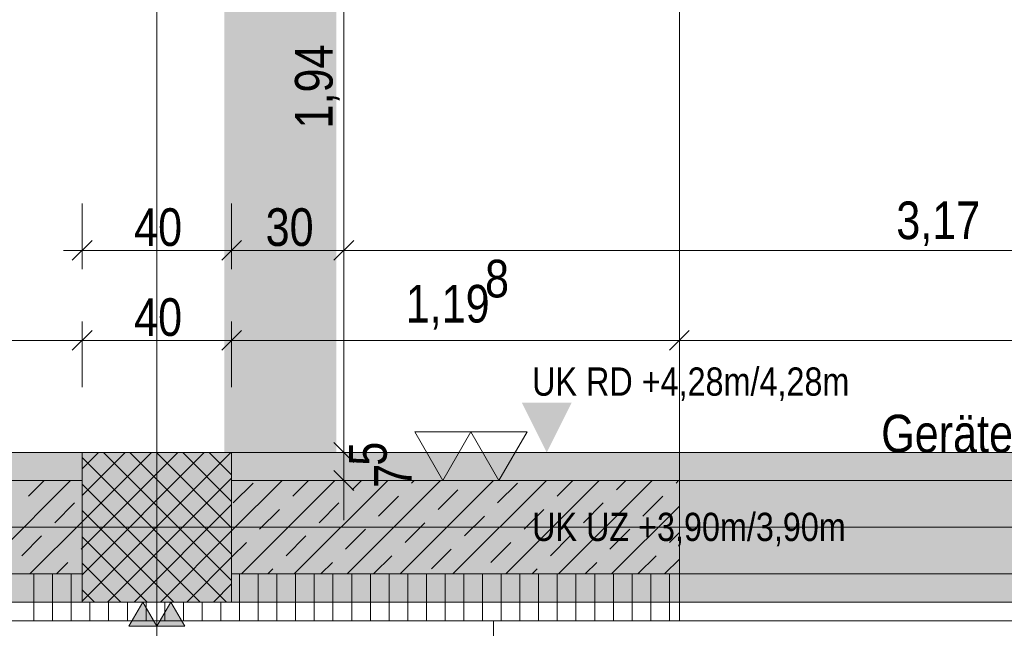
# Model space of a CAD drawing. Extents: x -720 to 300, y 62 to 1162.
# Tile 63 of 256: x -464 to -412, y 770 to 802. Entities that reach past the tile are written whole.
import ezdxf
from ezdxf.lldxf.tags import DXFTag

# ---------------------------------------------------------------- set-up
doc = ezdxf.new("R2010")
doc.units = 0
doc.layers.get('0').update_dxf_attribs({"lineweight": 13})
for name, color, linetype, lineweight, true_color in [('00_Beschriftung UZ', 3, 'Continuous', 35, 0x00ff00), ('30 -33 Aussenwände- 3 Aussenstützen', 7, 'Continuous', 50, 0x0000dd), ('30 -34 Innenwände- 1 tragend', 7, 'Continuous', 13, 0xdd0806), ('30 -34 Innenwände- 2 nichttragend', 7, 'Continuous', 18, 0xff7fe6), ('30 -34 Innenwände- 4 Türen_Fenster', 7, 'Continuous', 15, 0x9955ff), ('30 -35 Decken- 1 Konstruktion-Träger- Stahlbeton', 7, 'Continuous', 13, 0x33aa00), ('60- 61 allgemeine Ausstattung- 1 Möbel', 7, 'Continuous', 9, 0x00cccc), ('70 -72 Beschriftung- 1 Beschriftung allgemein', 7, 'Continuous', 9, 0xff6633), ('70 -72 Beschriftung- 2 Beschriftung Bauteile', 7, 'Continuous', 9, 0x9999ff), ('70 -76 Bemaßung- 2 Allgemein', 9, 'Continuous', 5, 0x808080), ('iwb_Schraffur_Unterzug', 7, 'Continuous', 5, 0xffffcc), ('iwb_Sichtbeton', 2, 'Continuous', 50, 0xffff00), ('iwb_Sichtbeton-Shading', 2, 'Continuous', 50, 0xffff00)]:
    doc.layers.add(name, color=color, linetype=linetype, lineweight=lineweight, true_color=true_color)
doc.layers.add('70 -71 Achsen- 1 Gebäudeachsen', color=7, linetype='STRICHPUNKT2-A06G93UB8I', lineweight=18)
doc.layers.add('70 -73 Bauteildarst.- 2 verdeckt 0.15', color=7, linetype='fein_strichliert-A06G93UC8I', lineweight=15)
doc.styles.get("Standard").update_dxf_attribs({"font": 'ARIALN.TTF'})
tags = doc.linetypes.add('fein_strichliert-A06G93UC8I', pattern=[4, 1, -2, 1]).pattern_tags.tags
tags[8:9] = [DXFTag(74, 4), DXFTag(75, 0), DXFTag(340, '0'), DXFTag(46, 0.0), DXFTag(50, 0.0), DXFTag(44, 0.0), DXFTag(45, 0.0)]
tags[6:7] = [DXFTag(74, 4), DXFTag(75, 0), DXFTag(340, '0'), DXFTag(46, 0.0), DXFTag(50, 0.0), DXFTag(44, 0.0), DXFTag(45, 0.0)]
tags[4:5] = [DXFTag(74, 4), DXFTag(75, 0), DXFTag(340, '0'), DXFTag(46, 0.0), DXFTag(50, 0.0), DXFTag(44, 0.0), DXFTag(45, 0.0)]
tags = doc.linetypes.add('STRICHPUNKT2-A06G93UB8I', pattern=[12.7, 6.35, -3.175, 0, -3.175]).pattern_tags.tags
tags[10:11] = [DXFTag(74, 4), DXFTag(75, 0), DXFTag(340, '0'), DXFTag(46, 0.0), DXFTag(50, 0.0), DXFTag(44, 0.0), DXFTag(45, 0.0)]
tags[8:9] = [DXFTag(74, 4), DXFTag(75, 0), DXFTag(340, '0'), DXFTag(46, 0.0), DXFTag(50, 0.0), DXFTag(44, 0.0), DXFTag(45, 0.0)]
tags[6:7] = [DXFTag(74, 4), DXFTag(75, 0), DXFTag(340, '0'), DXFTag(46, 0.0), DXFTag(50, 0.0), DXFTag(44, 0.0), DXFTag(45, 0.0)]
tags[4:5] = [DXFTag(74, 4), DXFTag(75, 0), DXFTag(340, '0'), DXFTag(46, 0.0), DXFTag(50, 0.0), DXFTag(44, 0.0), DXFTag(45, 0.0)]

# ---------------------------------------------------------------- blocks, each defined once
blk = doc.blocks.new('Shading-A06G93SP8I', base_point=(-566.802, 777.112))
at = {"layer": 'iwb_Sichtbeton-Shading', "color": 51, "true_color": 0xffff7f}
for points in [[(-460.852, 777.712), (-460.852, 777.112), (-484.802, 777.712), (-484.802, 777.112)], [(-428.902, 777.712), (-428.902, 777.112), (-452.852, 777.712), (-452.852, 777.112)]]:
    blk.add_solid(points, dxfattribs=at)
blk = doc.blocks.new('Referenz-A06G93UD8I')
at = {"layer": '00_Beschriftung UZ', "color": 0, "linetype": 'Continuous', "lineweight": -2, "ltscale": 0.13}
for points in [[(-437.33, 781.583), (-435.998, 778.912), (-434.659, 781.581)], [(-437.33, 776.242), (-435.998, 778.912), (-434.659, 776.243)]]:
    blk.add_solid(points, dxfattribs=at)
at = {"layer": '30 -33 Aussenwände- 3 Aussenstützen', "color": 0, "lineweight": -2}
for p, q in [((-460.853, 778.032), (-459.973, 778.912)), ((-460.853, 776.617), (-458.558, 778.912)), ((-460.853, 775.203), (-457.144, 778.912)), ((-460.853, 773.789), (-455.73, 778.912)), ((-460.853, 772.375), (-454.316, 778.912)), ((-460.853, 770.961), (-452.901, 778.912)), ((-460.853, 778.641), (-453.124, 770.912)), ((-459.71, 778.912), (-452.853, 772.055)), ((-458.296, 778.912), (-452.853, 773.469)), ((-456.882, 778.912), (-452.853, 774.883)), ((-455.468, 778.912), (-452.853, 776.297)), ((-454.053, 778.912), (-452.853, 777.712)), ((-459.487, 770.912), (-452.853, 777.546)), ((-460.853, 777.226), (-454.539, 770.912)), ((-458.073, 770.912), (-452.853, 776.132)), ((-456.853, 775.912), (-456.853, 773.912)), ((-460.853, 775.812), (-455.953, 770.912)), ((-457.853, 774.912), (-455.853, 774.912)), ((-460.853, 774.398), (-457.367, 770.912)), ((-456.659, 770.912), (-452.853, 774.718)), ((-455.245, 770.912), (-452.853, 773.304)), ((-460.853, 772.984), (-458.781, 770.912)), ((-453.83, 770.912), (-452.853, 771.89)), ((-460.853, 771.57), (-460.196, 770.912))]:
    blk.add_line(p, q, dxfattribs=at)
at = {"layer": '30 -33 Aussenwände- 3 Aussenstützen', "color": 0, "linetype": 'Continuous', "lineweight": -2, "ltscale": 0.13}
for p, q in [((-452.853, 778.912), (-460.853, 778.912)), ((-460.853, 778.912), (-460.853, 770.912)), ((-452.853, 770.912), (-452.853, 778.912)), ((-460.853, 770.912), (-452.853, 770.912))]:
    blk.add_line(p, q, dxfattribs=at)
at = {"layer": '30 -34 Innenwände- 1 tragend', "color": 0, "linetype": 'Continuous', "lineweight": -2, "ltscale": 0.13}
for p, q in [((-484.803, 777.412), (-460.853, 777.412)), ((-460.853, 777.412), (-460.853, 770.912)), ((-452.853, 777.412), (-452.853, 770.912)), ((-452.853, 777.412), (-428.903, 777.412)), ((-484.803, 769.912), (-460.853, 769.912)), ((-452.853, 769.912), (-428.903, 769.912))]:
    blk.add_line(p, q, dxfattribs=at)
at = {"layer": '30 -34 Innenwände- 1 tragend', "color": 0, "lineweight": -2}
for p, q in [((-484.803, 777.412), (-460.853, 777.412)), ((-466.472, 772.412), (-461.472, 777.412)), ((-463.73, 776.568), (-462.887, 777.412)), ((-452.853, 777.412), (-428.903, 777.412)), ((-452.853, 774.718), (-450.159, 777.412)), ((-452.77, 776.215), (-451.71, 777.275)), ((-452.33, 772.412), (-447.33, 777.412)), ((-449.588, 776.568), (-448.745, 777.412)), ((-449.502, 772.412), (-444.502, 777.412)), ((-446.673, 772.412), (-441.673, 777.412)), ((-446.406, 776.922), (-445.916, 777.412)), ((-443.845, 772.412), (-438.845, 777.412)), ((-443.224, 777.275), (-443.088, 777.412)), ((-441.81, 775.861), (-440.749, 776.922)), ((-441.017, 772.412), (-436.017, 777.412)), ((-438.628, 776.215), (-437.567, 777.275)), ((-438.188, 772.412), (-433.188, 777.412)), ((-435.446, 776.568), (-434.602, 777.412)), ((-435.36, 772.412), (-430.36, 777.412)), ((-432.264, 776.922), (-431.774, 777.412)), ((-429.082, 777.275), (-428.946, 777.412)), ((-444.992, 775.508), (-443.931, 776.568)), ((-430.85, 775.508), (-429.789, 776.568)), ((-462.316, 775.154), (-461.256, 776.215)), ((-448.174, 775.154), (-447.113, 776.215)), ((-434.032, 775.154), (-432.971, 776.215)), ((-432.531, 772.412), (-428.903, 776.04)), ((-451.356, 774.801), (-450.295, 775.861)), ((-440.396, 774.447), (-439.335, 775.508)), ((-437.214, 774.801), (-436.153, 775.861)), ((-463.644, 772.412), (-460.853, 775.203)), ((-443.578, 774.093), (-442.517, 775.154)), ((-464.084, 773.386), (-463.023, 774.447)), ((-449.942, 773.386), (-448.881, 774.447)), ((-446.76, 773.74), (-445.699, 774.801)), ((-435.8, 773.386), (-434.739, 774.447)), ((-432.618, 773.74), (-431.557, 774.801)), ((-429.436, 774.093), (-428.903, 774.626)), ((-460.902, 773.74), (-460.853, 773.789)), ((-452.853, 773.304), (-452.063, 774.093)), ((-438.982, 773.033), (-437.921, 774.093)), ((-445.259, 772.412), (-444.285, 773.386)), ((-442.164, 772.679), (-441.103, 773.74)), ((-431.117, 772.412), (-430.143, 773.386)), ((-462.23, 772.412), (-461.609, 773.033)), ((-448.088, 772.412), (-447.467, 773.033)), ((-433.946, 772.412), (-433.325, 773.033)), ((-429.703, 772.412), (-428.903, 773.212)), ((-484.803, 772.412), (-460.853, 772.412)), ((-452.853, 772.412), (-428.903, 772.412)), ((-450.916, 772.412), (-450.649, 772.679)), ((-436.774, 772.412), (-436.507, 772.679))]:
    blk.add_line(p, q, dxfattribs=at)
at = {"layer": '30 -34 Innenwände- 2 nichttragend', "color": 0, "lineweight": -2}
for p, q in [((-484.803, 772.412), (-460.853, 772.412)), ((-463.433, 769.912), (-463.433, 772.412)), ((-462.433, 769.912), (-462.433, 772.412)), ((-461.433, 769.912), (-461.433, 772.412)), ((-452.853, 772.412), (-428.903, 772.412)), ((-452.433, 769.912), (-452.433, 772.412)), ((-451.433, 769.912), (-451.433, 772.412)), ((-450.433, 769.912), (-450.433, 772.412)), ((-449.433, 769.912), (-449.433, 772.412)), ((-448.433, 769.912), (-448.433, 772.412)), ((-447.433, 769.912), (-447.433, 772.412)), ((-446.433, 769.912), (-446.433, 772.412)), ((-445.433, 769.912), (-445.433, 772.412)), ((-444.433, 769.912), (-444.433, 772.412)), ((-443.433, 769.912), (-443.433, 772.412)), ((-442.433, 769.912), (-442.433, 772.412)), ((-441.433, 769.912), (-441.433, 772.412)), ((-440.433, 769.912), (-440.433, 772.412)), ((-439.433, 769.912), (-439.433, 772.412)), ((-438.433, 769.912), (-438.433, 772.412)), ((-437.433, 769.912), (-437.433, 772.412)), ((-436.433, 769.912), (-436.433, 772.412)), ((-435.433, 769.912), (-435.433, 772.412)), ((-434.433, 769.912), (-434.433, 772.412)), ((-433.433, 769.912), (-433.433, 772.412)), ((-432.433, 769.912), (-432.433, 772.412)), ((-431.433, 769.912), (-431.433, 772.412)), ((-430.433, 769.912), (-430.433, 772.412)), ((-429.433, 769.912), (-429.433, 772.412)), ((-452.853, 770.912), (-460.853, 770.912)), ((-460.433, 770.912), (-460.433, 769.912)), ((-459.433, 770.912), (-459.433, 769.912)), ((-458.433, 770.912), (-458.433, 769.912)), ((-457.433, 770.912), (-457.433, 769.912)), ((-456.433, 770.912), (-456.433, 769.912)), ((-455.433, 770.912), (-455.433, 769.912)), ((-454.433, 770.912), (-454.433, 769.912)), ((-453.433, 770.912), (-453.433, 769.912)), ((-484.803, 769.912), (-460.853, 769.912)), ((-452.853, 769.912), (-460.853, 769.912)), ((-452.853, 769.912), (-428.903, 769.912))]:
    blk.add_line(p, q, dxfattribs=at)
at = {"layer": '30 -34 Innenwände- 2 nichttragend', "color": 0, "linetype": 'Continuous', "lineweight": -2, "ltscale": 0.13}
for p, q in [((-452.853, 770.912), (-460.853, 770.912)), ((-452.853, 769.912), (-460.853, 769.912))]:
    blk.add_line(p, q, dxfattribs=at)
at = {"layer": '30 -34 Innenwände- 4 Türen_Fenster', "color": 0, "linetype": 'Continuous', "lineweight": -2, "ltscale": 0.13}
for p, q in [((-428.903, 769.912), (-428.903, 777.412)), ((-428.903, 777.412), (-388.903, 777.412)), ((-428.903, 777.412), (-388.903, 777.412)), ((-428.903, 772.412), (-388.903, 772.412)), ((-428.903, 772.412), (-388.903, 772.412)), ((-388.903, 769.912), (-428.903, 769.912)), ((-428.903, 769.912), (-388.903, 769.912))]:
    blk.add_line(p, q, dxfattribs=at)
at = {"layer": '30 -35 Decken- 1 Konstruktion-Träger- Stahlbeton', "color": 0, "linetype": 'fein_strichliert-A06G93UC8I', "lineweight": -2, "ltscale": 0.13}
for p, q in [((-604.853, 778.912), (76.456, 778.912)), ((-604.853, 770.912), (76.456, 770.912))]:
    blk.add_line(p, q, dxfattribs=at)
at = {"layer": '60- 61 allgemeine Ausstattung- 1 Möbel', "color": 0, "linetype": 'Continuous', "lineweight": -2, "ltscale": 0.13}
for p, q in [((-474.853, 769.912), (-438.853, 769.912)), ((-438.853, 769.912), (-438.853, 768.912))]:
    blk.add_line(p, q, dxfattribs=at)
at = {"layer": '70 -71 Achsen- 1 Gebäudeachsen', "color": 0, "linetype": 'STRICHPUNKT2-A06G93UB8I', "lineweight": -2, "ltscale": 0.13}
for p, q in [((-456.853, 1084.852), (-456.853, 85.412)), ((-682.362, 774.912), (76.456, 774.912))]:
    blk.add_line(p, q, dxfattribs=at)
at = {"layer": '70 -72 Beschriftung- 2 Beschriftung Bauteile', "color": 0, "lineweight": -2}
for p, q in [((-441.552, 777.412), (-443.052, 780.01)), ((-443.052, 780.01), (-440.052, 780.01)), ((-440.052, 780.01), (-441.552, 777.412)), ((-438.552, 777.412), (-440.052, 780.01)), ((-440.052, 780.01), (-437.052, 780.01)), ((-437.052, 780.01), (-438.552, 777.412)), ((-457.603, 770.912), (-458.353, 769.613)), ((-456.853, 769.613), (-457.603, 770.912)), ((-456.103, 770.912), (-456.853, 769.613)), ((-455.353, 769.613), (-456.103, 770.912)), ((-458.353, 769.613), (-456.853, 769.613)), ((-456.853, 769.613), (-455.353, 769.613))]:
    blk.add_line(p, q, dxfattribs=at)
for points in [[(-457.603, 769.613), (-458.353, 769.613), (-457.603, 770.912)], [(-457.603, 769.613), (-457.603, 770.912), (-456.853, 769.613)], [(-456.103, 769.613), (-456.853, 769.613), (-456.103, 770.912)], [(-456.103, 769.613), (-456.103, 770.912), (-455.353, 769.613)]]:
    blk.add_solid(points, dxfattribs=at)
at = {"layer": '70 -73 Bauteildarst.- 2 verdeckt 0.15', "color": 0, "linetype": 'fein_strichliert-A06G93UC8I', "lineweight": -2, "ltscale": 0.13}
blk.add_line((-428.903, 815.912), (-428.903, 777.412), dxfattribs=at)
at = {"layer": '70 -76 Bemaßung- 2 Allgemein', "color": 0, "linetype": 'Continuous', "lineweight": -2, "ltscale": 0.13}
for p, q in [((-446.853, 779.973), (-446.853, 816.652)), ((-460.853, 792.226), (-460.853, 788.726)), ((-452.853, 792.226), (-452.853, 788.726)), ((-452.853, 792.226), (-452.853, 788.726)), ((-446.853, 787.912), (-446.853, 790.726)), ((-446.853, 787.912), (-446.853, 790.726)), ((-461.384, 789.195), (-460.322, 790.257)), ((-453.384, 789.195), (-452.322, 790.257)), ((-452.322, 790.257), (-453.384, 789.195)), ((-447.384, 789.195), (-446.322, 790.257)), ((-446.322, 790.257), (-447.384, 789.195)), ((-461.853, 789.726), (-459.793, 789.726)), ((-453.913, 789.726), (-459.793, 789.726)), ((-451.853, 789.726), (-453.913, 789.726)), ((-453.853, 789.726), (-451.793, 789.726)), ((-447.913, 789.726), (-451.793, 789.726)), ((-445.853, 789.726), (-447.913, 789.726)), ((-447.853, 789.726), (-445.793, 789.726)), ((-384.513, 789.726), (-445.793, 789.726)), ((-460.853, 782.412), (-460.853, 785.912)), ((-460.853, 782.412), (-460.853, 785.912)), ((-452.853, 782.412), (-452.853, 785.912)), ((-452.853, 782.412), (-452.853, 785.912)), ((-428.903, 782.412), (-428.903, 785.912)), ((-428.903, 782.412), (-428.903, 785.912)), ((-461.384, 784.382), (-460.322, 785.443)), ((-460.322, 785.443), (-461.384, 784.382)), ((-452.322, 785.443), (-453.384, 784.382)), ((-453.384, 784.382), (-452.322, 785.443)), ((-429.434, 784.382), (-428.372, 785.443)), ((-428.372, 785.443), (-429.434, 784.382)), ((-461.913, 784.912), (-483.743, 784.912)), ((-459.853, 784.912), (-461.913, 784.912)), ((-461.853, 784.912), (-459.793, 784.912)), ((-453.913, 784.912), (-459.793, 784.912)), ((-451.853, 784.912), (-453.913, 784.912)), ((-453.853, 784.912), (-451.793, 784.912)), ((-429.963, 784.912), (-451.793, 784.912)), ((-427.903, 784.912), (-429.963, 784.912)), ((-429.903, 784.912), (-427.843, 784.912)), ((-389.963, 784.912), (-427.843, 784.912)), ((-446.853, 779.973), (-446.853, 781.033)), ((-446.853, 777.912), (-446.853, 779.973)), ((-446.853, 777.912), (-446.853, 779.973)), ((-446.322, 778.382), (-447.384, 779.443)), ((-446.322, 778.382), (-447.384, 779.443)), ((-449.353, 778.912), (-445.853, 778.912)), ((-449.353, 778.912), (-445.853, 778.912)), ((-446.853, 777.412), (-446.853, 778.912)), ((-446.853, 778.412), (-446.853, 776.352)), ((-447.384, 777.943), (-446.322, 776.882)), ((-449.353, 777.412), (-445.853, 777.412)), ((-446.853, 776.352), (-446.853, 775.291))]:
    blk.add_line(p, q, dxfattribs=at)
at = {"layer": '00_Beschriftung UZ', "color": 0, "linetype": 'ByBlock', "lineweight": -2, "ltscale": 0.13, "char_height": 1.51033, "attachment_point": 1}
for s, insert in [('{\\fArial Narrow;UK RD +4,28m/4,28m}', (-436.779, 783.462)), ('{\\fArial Narrow;UK UZ +3,90m/3,90m}', (-436.78, 775.687))]:
    blk.add_mtext(s, dxfattribs=dict(at, insert=insert))
at = {"layer": '70 -72 Beschriftung- 1 Beschriftung allgemein', "color": 0, "linetype": 'Continuous', "lineweight": -2, "ltscale": 0.13, "insert": (-418.107, 780.932), "char_height": 2.01377, "attachment_point": 1}
blk.add_mtext('{\\fArial Narrow;Geräteraumtor}', dxfattribs=at)
at = {"layer": '70 -76 Bemaßung- 2 Allgemein', "color": 0, "linetype": 'Continuous', "lineweight": -2, "ltscale": 0.13, "char_height": 2.01377, "attachment_point": 1, "rotation": 90}
for s, insert in [('{\\fArial Narrow;1,94}', (-449.468, 796.248)), ('{\\fArial Narrow;5}', (-446.573, 778.204)), ('{\\fArial Narrow;7}', (-445.23, 777.026))]:
    blk.add_mtext(s, dxfattribs=dict(at, insert=insert))
at = {"layer": '70 -76 Bemaßung- 2 Allgemein', "color": 0, "linetype": 'Continuous', "lineweight": -2, "ltscale": 0.13, "char_height": 2.01377, "attachment_point": 1}
for s, insert in [('{\\fArial Narrow;3,17}', (-417.298, 792.342)), ('{\\fArial Narrow;40}', (-458.07, 791.977)), ('{\\fArial Narrow;30}', (-451.035, 791.977)), ('{\\fArial Narrow;8}', (-439.298, 789.223)), ('{\\fArial Narrow;1,19}', (-443.543, 787.88)), ('{\\fArial Narrow;40}', (-458.07, 787.163))]:
    blk.add_mtext(s, dxfattribs=dict(at, insert=insert))
blk = doc.blocks.new('Referenz-A06G93UF8I')
at = {"layer": 'iwb_Schraffur_Unterzug', "linetype": 'Continuous', "ltscale": 0.13}
for points in [[(-453.252, 777.634), (-453.252, 862.194), (-447.252, 777.634), (-447.252, 862.194)], [(-682.362, 778.912), (76.456, 778.912), (76.456, 776.041)], [(-682.362, 778.912), (76.456, 776.041), (-682.362, 775.172)], [(-682.362, 775.172), (76.456, 776.041), (76.456, 773.783)], [(-682.362, 775.172), (76.456, 773.783), (-682.362, 774.653)], [(-682.362, 774.653), (76.456, 773.783), (76.456, 770.912)], [(-682.362, 774.653), (76.456, 770.912), (-682.362, 770.912)]]:
    blk.add_solid(points, dxfattribs=at)
at = {"layer": 'iwb_Sichtbeton', "linetype": 'Continuous', "ltscale": 0.5}
for points in [[(-460.852, 777.712), (-460.852, 777.112), (-484.802, 777.712), (-484.802, 777.112)], [(-428.902, 777.712), (-428.902, 777.112), (-452.852, 777.712), (-452.852, 777.112)]]:
    blk.add_solid(points, dxfattribs=at)

msp = doc.modelspace()

# ---------------------------------------------------------------- block references
at = {"color": 8, "lineweight": 13, "ltscale": 0.13, "true_color": 0x808080}
msp.add_blockref('Referenz-A06G93UD8I', (0, 0), dxfattribs=at)
at = {"color": 8, "lineweight": 25, "ltscale": 0.25, "true_color": 0x808080}
msp.add_blockref('Referenz-A06G93UF8I', (0, 0), dxfattribs=at)
msp.add_blockref('Shading-A06G93SP8I', (-566.802, 777.112))

doc.saveas('drawing.dxf')
